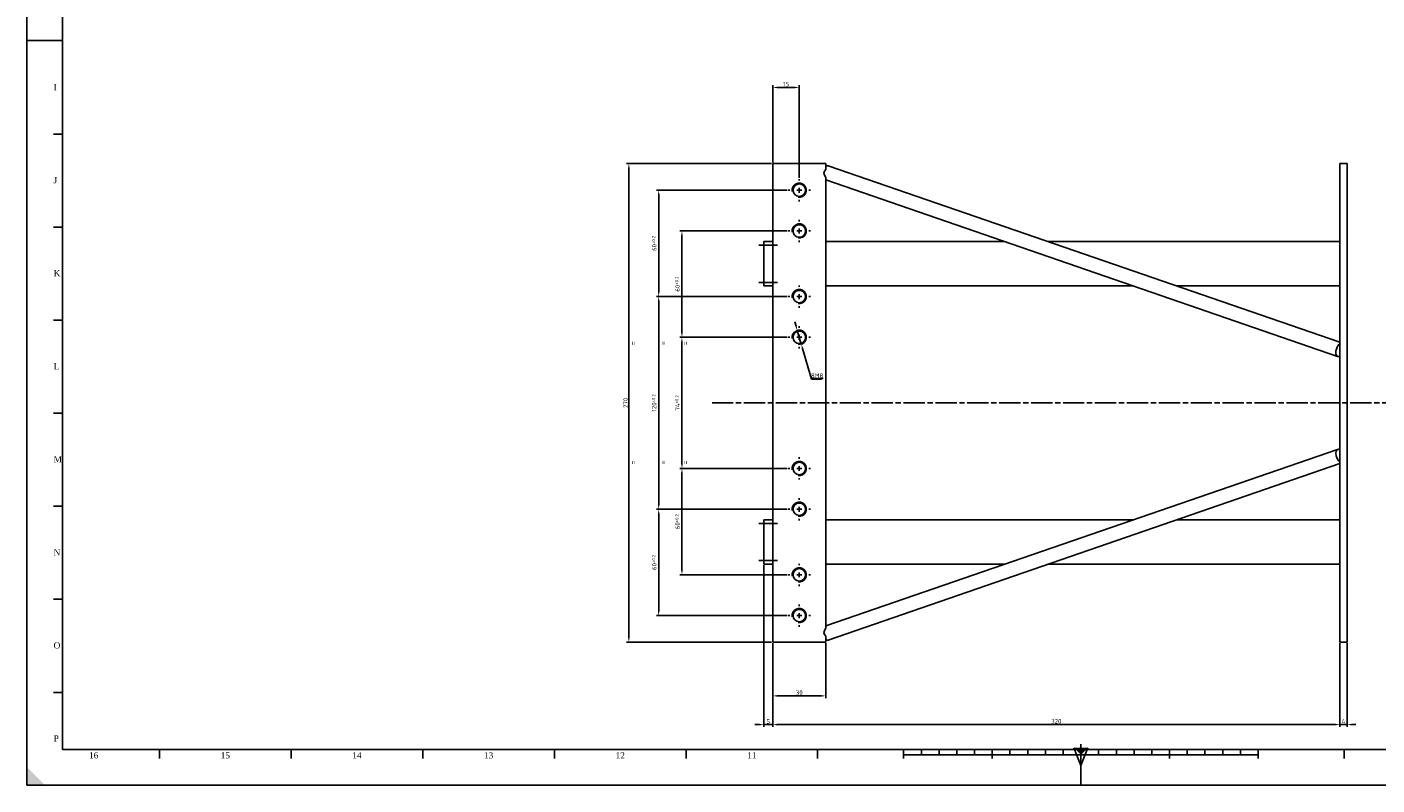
# Model space of a CAD drawing. Extents: x -155 to 1034, y -428 to 412.
# Tile 1 of 4: x -155 to 606, y -428 to 0. Entities that reach past the tile are written whole.
import ezdxf
from ezdxf.enums import TextEntityAlignment as Align

# ---------------------------------------------------------------- set-up
doc = ezdxf.new("R2010")
doc.units = 0
doc.linetypes.add('AM_ISO08W050', pattern=[18, 12, -1.5, 3, -1.5])
doc.layers.get('0').update_dxf_attribs({"linetype": 'CONTINUOUS'})
doc.layers.get('DEFPOINTS').update_dxf_attribs({"linetype": 'CONTINUOUS'})
for name, color, linetype in [('6', 2, 'CONTINUOUS'), ('AM_4', 3, 'CONTINUOUS'), ('AM_5', 3, 'CONTINUOUS'), ('AM_7', 4, 'AM_ISO08W050'), ('AM_REFDIM', 4, 'CONTINUOUS'), ('AM_VIS', 7, 'CONTINUOUS')]:
    doc.layers.add(name, color=color, linetype=linetype)
doc.styles.add('ISO', font='dutchi.ttf', dxfattribs={"height": 10})
doc.styles.add('ROMANS', font='romans', dxfattribs={"width": 0.8})
doc.styles.get("Standard").update_dxf_attribs({"font": 'ISOCP.SHX'})
doc.dimstyles.new('ISO-25', dxfattribs={"dimtxt": 2.5, "dimasz": 2.5, "dimexe": 1.25, "dimexo": 0.625, "dimtad": 1, "dimtxsty": 'STANDARD', "dimcen": 2.5, "dimazin": 3, "dimtfac": 1, "dimtmove": 0, "dimatfit": 3})

# ---------------------------------------------------------------- blocks, each defined once
blk = doc.blocks.new('*D10')
at = {"layer": 'AM_REFDIM', "color": 0}
for p, q in [((265.54, -348.03), (265.54, -395.16)), ((585.54, -348.03), (585.54, -395.16)), ((268.04, -393.91), (583.04, -393.91))]:
    blk.add_line(p, q, dxfattribs=at)
for points in [[(268.04, -393.49), (268.04, -394.33), (265.54, -393.91)], [(583.04, -393.49), (583.04, -394.33), (585.54, -393.91)]]:
    blk.add_solid(points, dxfattribs=at)
at = {"layer": 'DEFPOINTS', "color": 0}
for p in [(265.54, -347.4), (585.54, -347.4), (585.54, -393.91)]:
    blk.add_point(p, dxfattribs=at)
at = {"layer": 'AM_REFDIM', "color": 0, "insert": (425.54, -392.03), "char_height": 2.5, "attachment_point": 5}
blk.add_mtext('320', dxfattribs=at)
blk = doc.blocks.new('*D11')
at = {"layer": 'AM_REFDIM', "color": 0}
for p, q in [((585.54, -348.03), (585.54, -395.16)), ((589.54, -348.03), (589.54, -395.16)), ((583.04, -393.91), (580.54, -393.91)), ((585.54, -393.91), (589.54, -393.91)), ((592.04, -393.91), (594.54, -393.91))]:
    blk.add_line(p, q, dxfattribs=at)
for points in [[(583.04, -393.49), (583.04, -394.33), (585.54, -393.91)], [(592.04, -393.49), (592.04, -394.33), (589.54, -393.91)]]:
    blk.add_solid(points, dxfattribs=at)
at = {"layer": 'DEFPOINTS', "color": 0}
for p in [(585.54, -347.4), (589.54, -347.4), (589.54, -393.91)]:
    blk.add_point(p, dxfattribs=at)
at = {"layer": 'AM_REFDIM', "color": 0, "insert": (587.54, -392.03), "char_height": 2.5, "attachment_point": 5}
blk.add_mtext('4', dxfattribs=at)
blk = doc.blocks.new('*D17')
at = {"layer": 'AM_REFDIM', "color": 0}
for p, q in [((260.54, -304.03), (260.54, -395.16)), ((265.54, -348.03), (265.54, -395.16)), ((258.04, -393.91), (255.54, -393.91)), ((265.54, -393.91), (260.54, -393.91)), ((268.04, -393.91), (270.54, -393.91))]:
    blk.add_line(p, q, dxfattribs=at)
for points in [[(258.04, -393.49), (258.04, -394.33), (260.54, -393.91)], [(268.04, -393.49), (268.04, -394.33), (265.54, -393.91)]]:
    blk.add_solid(points, dxfattribs=at)
at = {"layer": 'DEFPOINTS', "color": 0}
for p in [(260.54, -303.4), (265.54, -347.4), (260.54, -393.91)]:
    blk.add_point(p, dxfattribs=at)
at = {"layer": 'AM_REFDIM', "color": 0, "insert": (263.04, -392.03), "char_height": 2.5, "attachment_point": 5}
blk.add_mtext('5', dxfattribs=at)
blk = doc.blocks.new('*D18')
at = {"layer": 'AM_REFDIM', "color": 0}
for p, q in [((265.54, -348.03), (265.54, -378.94)), ((295.54, -348.03), (295.54, -378.94)), ((268.04, -377.69), (293.04, -377.69))]:
    blk.add_line(p, q, dxfattribs=at)
for points in [[(268.04, -377.27), (268.04, -378.1), (265.54, -377.69)], [(293.04, -377.27), (293.04, -378.1), (295.54, -377.69)]]:
    blk.add_solid(points, dxfattribs=at)
at = {"layer": 'DEFPOINTS', "color": 0}
for p in [(265.54, -347.4), (295.54, -347.4), (295.54, -377.69)]:
    blk.add_point(p, dxfattribs=at)
at = {"layer": 'AM_REFDIM', "color": 0, "insert": (280.54, -375.81), "char_height": 2.5, "attachment_point": 5}
blk.add_mtext('30', dxfattribs=at)
blk = doc.blocks.new('*D19')
at = {"layer": 'AM_REFDIM', "color": 0}
for p, q in [((273.62, -152.4), (199.97, -152.4)), ((201.22, -154.9), (201.22, -269.9)), ((273.62, -272.4), (199.97, -272.4))]:
    blk.add_line(p, q, dxfattribs=at)
for points in [[(200.81, -154.9), (201.64, -154.9), (201.22, -152.4)], [(200.81, -269.9), (201.64, -269.9), (201.22, -272.4)]]:
    blk.add_solid(points, dxfattribs=at)
at = {"layer": 'DEFPOINTS', "color": 0}
for p in [(274.24, -152.4), (201.22, -272.4), (274.24, -272.4)]:
    blk.add_point(p, dxfattribs=at)
at = {"layer": 'AM_REFDIM', "color": 0, "insert": (198.72, -212.4), "char_height": 2.5, "attachment_point": 5, "rotation": 90}
blk.add_mtext('120{}{\\A0;{\\H1.5x;}{\\A2;\\H0.71x;\\C3;%%p0.2}}', dxfattribs=at)
blk = doc.blocks.new('*D20')
at = {"layer": 'AM_REFDIM', "color": 0}
for p, q in [((273.62, -92.4), (199.97, -92.4)), ((201.22, -94.9), (201.22, -149.9)), ((273.62, -152.4), (199.97, -152.4))]:
    blk.add_line(p, q, dxfattribs=at)
for points in [[(200.81, -94.9), (201.64, -94.9), (201.22, -92.4)], [(200.81, -149.9), (201.64, -149.9), (201.22, -152.4)]]:
    blk.add_solid(points, dxfattribs=at)
at = {"layer": 'DEFPOINTS', "color": 0}
for p in [(274.24, -92.4), (201.22, -152.4), (274.24, -152.4)]:
    blk.add_point(p, dxfattribs=at)
at = {"layer": 'AM_REFDIM', "color": 0, "insert": (198.72, -122.4), "char_height": 2.5, "attachment_point": 5, "rotation": 90}
blk.add_mtext('60{}{\\A0;{\\H1.5x;}{\\A2;\\H0.71x;\\C3;%%p0.2}}', dxfattribs=at)
blk = doc.blocks.new('*D21')
at = {"layer": 'AM_REFDIM', "color": 0}
for p, q in [((273.62, -272.4), (199.97, -272.4)), ((201.22, -274.9), (201.22, -329.9)), ((273.62, -332.4), (199.97, -332.4))]:
    blk.add_line(p, q, dxfattribs=at)
for points in [[(200.81, -274.9), (201.64, -274.9), (201.22, -272.4)], [(200.81, -329.9), (201.64, -329.9), (201.22, -332.4)]]:
    blk.add_solid(points, dxfattribs=at)
at = {"layer": 'DEFPOINTS', "color": 0}
for p in [(274.24, -272.4), (201.22, -332.4), (274.24, -332.4)]:
    blk.add_point(p, dxfattribs=at)
at = {"layer": 'AM_REFDIM', "color": 0, "insert": (198.72, -302.4), "char_height": 2.5, "attachment_point": 5, "rotation": 90}
blk.add_mtext('60{}{\\A0;{\\H1.5x;}{\\A2;\\H0.71x;\\C3;%%p0.2}}', dxfattribs=at)
blk = doc.blocks.new('*D22')
at = {"layer": 'AM_REFDIM', "color": 0}
for p, q in [((273.62, -175.4), (213.1, -175.4)), ((214.35, -246.9), (214.35, -177.9)), ((273.62, -249.4), (213.1, -249.4))]:
    blk.add_line(p, q, dxfattribs=at)
for points in [[(213.94, -177.9), (214.77, -177.9), (214.35, -175.4)], [(213.94, -246.9), (214.77, -246.9), (214.35, -249.4)]]:
    blk.add_solid(points, dxfattribs=at)
at = {"layer": 'DEFPOINTS', "color": 0}
for p in [(214.35, -175.4), (274.24, -175.4), (274.24, -249.4)]:
    blk.add_point(p, dxfattribs=at)
at = {"layer": 'AM_REFDIM', "color": 0, "insert": (211.85, -212.4), "char_height": 2.5, "attachment_point": 5, "rotation": 90}
blk.add_mtext('74{}{\\A0;{\\H1.5x;}{\\A2;\\H0.71x;\\C3;%%p0.2}}', dxfattribs=at)
blk = doc.blocks.new('*D23')
at = {"layer": 'AM_REFDIM', "color": 0}
for p, q in [((273.62, -115.4), (213.1, -115.4)), ((214.35, -117.9), (214.35, -172.9)), ((273.62, -175.4), (213.1, -175.4))]:
    blk.add_line(p, q, dxfattribs=at)
for points in [[(213.94, -117.9), (214.77, -117.9), (214.35, -115.4)], [(213.94, -172.9), (214.77, -172.9), (214.35, -175.4)]]:
    blk.add_solid(points, dxfattribs=at)
at = {"layer": 'DEFPOINTS', "color": 0}
for p in [(274.24, -115.4), (214.35, -175.4), (274.24, -175.4)]:
    blk.add_point(p, dxfattribs=at)
at = {"layer": 'AM_REFDIM', "color": 0, "insert": (211.85, -145.4), "char_height": 2.5, "attachment_point": 5, "rotation": 90}
blk.add_mtext('60{}{\\A0;{\\H1.5x;}{\\A2;\\H0.71x;\\C3;%%p0.2}}', dxfattribs=at)
blk = doc.blocks.new('*D24')
at = {"layer": 'AM_REFDIM', "color": 0}
for p, q in [((273.62, -249.4), (213.1, -249.4)), ((214.35, -251.9), (214.35, -306.9)), ((273.62, -309.4), (213.1, -309.4))]:
    blk.add_line(p, q, dxfattribs=at)
for points in [[(213.94, -251.9), (214.77, -251.9), (214.35, -249.4)], [(213.94, -306.9), (214.77, -306.9), (214.35, -309.4)]]:
    blk.add_solid(points, dxfattribs=at)
at = {"layer": 'DEFPOINTS', "color": 0}
for p in [(274.24, -249.4), (214.35, -309.4), (274.24, -309.4)]:
    blk.add_point(p, dxfattribs=at)
at = {"layer": 'AM_REFDIM', "color": 0, "insert": (211.85, -279.4), "char_height": 2.5, "attachment_point": 5, "rotation": 90}
blk.add_mtext('60{}{\\A0;{\\H1.5x;}{\\A2;\\H0.71x;\\C3;%%p0.2}}', dxfattribs=at)
blk = doc.blocks.new('*D25')
at = {"layer": 'AM_REFDIM', "color": 0}
for p, q in [((264.92, -77.4), (183.15, -77.4)), ((184.4, -79.9), (184.4, -344.9)), ((264.92, -347.4), (183.15, -347.4))]:
    blk.add_line(p, q, dxfattribs=at)
for points in [[(183.99, -79.9), (184.82, -79.9), (184.4, -77.4)], [(183.99, -344.9), (184.82, -344.9), (184.4, -347.4)]]:
    blk.add_solid(points, dxfattribs=at)
at = {"layer": 'DEFPOINTS', "color": 0}
for p in [(265.54, -77.4), (184.4, -347.4), (265.54, -347.4)]:
    blk.add_point(p, dxfattribs=at)
at = {"layer": 'AM_REFDIM', "color": 0, "insert": (182.53, -212.4), "char_height": 2.5, "attachment_point": 5, "rotation": 90}
blk.add_mtext('270', dxfattribs=at)
blk = doc.blocks.new('*D26')
at = {"layer": 'AM_REFDIM', "color": 0}
for p, q in [((265.54, -76.78), (265.54, -33.19)), ((278.04, -34.44), (268.04, -34.44)), ((280.54, -85.48), (280.54, -33.19))]:
    blk.add_line(p, q, dxfattribs=at)
for points in [[(268.04, -34.03), (268.04, -34.86), (265.54, -34.44)], [(278.04, -34.03), (278.04, -34.86), (280.54, -34.44)]]:
    blk.add_solid(points, dxfattribs=at)
at = {"layer": 'DEFPOINTS', "color": 0}
for p in [(265.54, -34.44), (265.54, -77.4), (280.54, -86.1)]:
    blk.add_point(p, dxfattribs=at)
at = {"layer": 'AM_REFDIM', "color": 0, "insert": (273.04, -32.57), "char_height": 2.5, "attachment_point": 5}
blk.add_mtext('15', dxfattribs=at)
blk = doc.blocks.new('*D27')
at = {"layer": 'AM_5', "color": 0}
for p, q in [((278.71, -169.16), (278.01, -166.76)), ((279.42, -171.56), (281.67, -179.24)), ((287.48, -199.08), (282.37, -181.64)), ((293.11, -199.08), (287.48, -199.08))]:
    blk.add_line(p, q, dxfattribs=at)
for points in [[(279.11, -169.05), (278.31, -169.28), (279.42, -171.56)], [(282.77, -181.52), (281.97, -181.76), (281.67, -179.24)]]:
    blk.add_solid(points, dxfattribs=at)
at = {"layer": 'DEFPOINTS', "color": 0}
for p in [(279.42, -171.56), (281.67, -179.24)]:
    blk.add_point(p, dxfattribs=at)
at = {"layer": 'AM_5', "color": 0, "insert": (290.61, -196.95), "char_height": 2.5, "attachment_point": 5}
blk.add_mtext('\\L8M8\\l', dxfattribs=at)
blk = doc.blocks.new('A0H')
for p, q in [((20, 420), (0, 420)), ((20, 367.25), (15, 367.25)), ((20, 314.75), (15, 314.75)), ((20, 262.25), (15, 262.25)), ((20, 209.75), (15, 209.75)), ((20, 157.25), (15, 157.25)), ((20, 104.75), (15, 104.75)), ((20, 52.25), (15, 52.25)), ((594.5, 23), (594.5, 0)), ((74.75, 20), (74.75, 15)), ((149, 20), (149, 15)), ((223.25, 20), (223.25, 15)), ((297.5, 20), (297.5, 15)), ((371.75, 20), (371.75, 15)), ((446, 20), (446, 15)), ((494.5, 20), (494.5, 15)), ((494.5, 17), (694.5, 17)), ((504.5, 20), (504.5, 17)), ((514.5, 20), (514.5, 17)), ((524.5, 20), (524.5, 17)), ((534.5, 20), (534.5, 17)), ((544.5, 20), (544.5, 15)), ((554.5, 20), (554.5, 17)), ((564.5, 20), (564.5, 17)), ((574.5, 20), (574.5, 17)), ((584.5, 20), (584.5, 17)), ((594.5, 11), (590.5, 21)), ((598.5, 21), (594.5, 11)), ((594.5, 10), (594.5, 20)), ((604.5, 20), (604.5, 17)), ((614.5, 20), (614.5, 17)), ((624.5, 20), (624.5, 17)), ((634.5, 20), (634.5, 17)), ((644.5, 20), (644.5, 15)), ((654.5, 20), (654.5, 17)), ((664.5, 20), (664.5, 17)), ((674.5, 20), (674.5, 17)), ((684.5, 20), (684.5, 17)), ((694.5, 20), (694.5, 15)), ((743, 20), (743, 15))]:
    blk.add_line(p, q)
for points in [[(1189, 0), (1189, 840), (0, 840), (0, 0)], [(20, 20), (1169, 20), (1169, 820), (20, 820)]]:
    blk.add_lwpolyline(points, close=True)
for points in [[(594.5, 17), (598.5, 21), (590.5, 21)], [(0, 0), (0, 10), (10, 0)]]:
    blk.add_solid(points)
at = {"style": 'ISO'}
for s, p in [('I', (15, 392)), ('J', (15, 339.5)), ('K', (15, 287)), ('L', (15, 234.5)), ('M', (15, 182)), ('N', (15, 129.5)), ('O', (15, 77)), ('P', (15, 24.5))]:
    blk.add_text(s, height=3.5, dxfattribs=at).set_placement(p)
for s, p in [('16', (37.625, 15)), ('15', (111.875, 15)), ('14', (186.125, 15)), ('13', (260.375, 15)), ('12', (334.625, 15)), ('11', (408.875, 15))]:
    blk.add_text(s, height=3.5, dxfattribs=at).set_placement(p, align=Align.CENTER)
blk = doc.blocks.new('A0')
blk.add_blockref('A0H', (-1189, 0))
at = {"style": 'ROMANS', "width": 0.8}
for tag, p, height in [('12', (-41.27, 83.86), 3), ('11', (-205.23, 73.34), 3), ('13', (-48.85, 75.69), 3), ('4', (-192.4, 65.7), 3), ('5', (-205.35, 61.61), 3), ('14', (-155.05, 59.11), 5), ('9', (-62.91, 63.8), 3), ('7', (-205.3, 52.37), 3), ('6', (-193.56, 56.17), 3), ('15', (-155.05, 53.06), 5), ('10', (-58.21, 55.63), 3), ('1', (-189.1, 41.59), 5), ('11', (-27.96, 45.29), 3), ('2', (-189.12, 34.07), 5), ('8', (-70.34, 38.82), 5), ('3', (-189.1, 26.71), 5)]:
    blk.add_attdef(tag, p, '', height=height, dxfattribs=at)

msp = doc.modelspace()

# ---------------------------------------------------------------- linework, layer by layer
at = {"layer": 'AM_4', "linetype": 'CONTINUOUS'}
for centre in [(280.542, -92.401), (280.542, -115.401), (280.542, -152.401), (280.542, -175.401), (280.542, -249.401), (280.542, -272.401), (280.542, -309.401), (280.542, -332.401)]:
    msp.add_arc(centre, 4, 260, 190, dxfattribs=at)
at = {"layer": 'AM_7'}
for p, q in [((280.542, -87.001), (280.542, -86.101)), ((280.542, -93.801), (280.542, -91.001)), ((274.242, -92.401), (275.142, -92.401)), ((279.142, -92.401), (281.942, -92.401)), ((280.542, -98.701), (280.542, -97.801)), ((285.942, -92.401), (286.842, -92.401)), ((280.542, -110.001), (280.542, -109.101)), ((280.542, -116.801), (280.542, -114.001)), ((274.242, -115.401), (275.142, -115.401)), ((279.142, -115.401), (281.942, -115.401)), ((280.542, -121.701), (280.542, -120.801)), ((285.942, -115.401), (286.842, -115.401)), ((257.742, -123.401), (268.342, -123.401)), ((257.742, -144.401), (268.342, -144.401)), ((280.542, -147.001), (280.542, -146.101)), ((280.542, -153.801), (280.542, -151.001)), ((274.242, -152.401), (275.142, -152.401)), ((279.142, -152.401), (281.942, -152.401)), ((280.542, -158.701), (280.542, -157.801)), ((285.942, -152.401), (286.842, -152.401)), ((280.542, -170.001), (280.542, -169.101)), ((280.542, -176.801), (280.542, -174.001)), ((274.242, -175.401), (275.142, -175.401)), ((279.142, -175.401), (281.942, -175.401)), ((280.542, -181.701), (280.542, -180.801)), ((285.942, -175.401), (286.842, -175.401)), ((621.332, -212.401), (230.435, -212.401)), ((280.542, -244.001), (280.542, -243.101)), ((274.242, -249.401), (275.142, -249.401)), ((279.142, -249.401), (281.942, -249.401)), ((280.542, -250.801), (280.542, -248.001)), ((285.942, -249.401), (286.842, -249.401)), ((280.542, -255.701), (280.542, -254.801)), ((280.542, -267.001), (280.542, -266.101)), ((274.242, -272.401), (275.142, -272.401)), ((279.142, -272.401), (281.942, -272.401)), ((280.542, -273.801), (280.542, -271.001)), ((285.942, -272.401), (286.842, -272.401)), ((257.742, -280.401), (268.342, -280.401)), ((280.542, -278.701), (280.542, -277.801)), ((257.742, -301.401), (268.342, -301.401)), ((280.542, -304.001), (280.542, -303.101)), ((274.242, -309.401), (275.142, -309.401)), ((279.142, -309.401), (281.942, -309.401)), ((280.542, -310.801), (280.542, -308.001)), ((285.942, -309.401), (286.842, -309.401)), ((280.542, -315.701), (280.542, -314.801)), ((280.542, -327.001), (280.542, -326.101)), ((274.242, -332.401), (275.142, -332.401)), ((279.142, -332.401), (281.942, -332.401)), ((280.542, -333.801), (280.542, -331.001)), ((285.942, -332.401), (286.842, -332.401)), ((280.542, -338.701), (280.542, -337.801))]:
    msp.add_line(p, q, dxfattribs=at)
at = {"layer": 'AM_VIS'}
for p, q in [((265.542, -77.401), (295.542, -77.401)), ((265.542, -347.401), (265.542, -77.401)), ((295.542, -77.401), (295.542, -80.814)), ((585.542, -178.17), (296.846, -78.619)), ((589.542, -77.401), (585.542, -77.401)), ((585.542, -79.411), (585.542, -77.401)), ((585.542, -156.931), (585.542, -79.411)), ((589.542, -77.401), (589.542, -79.411)), ((589.542, -156.931), (589.542, -79.411)), ((295.542, -85.227), (295.542, -339.575)), ((584.238, -186.182), (295.542, -86.632)), ((260.542, -121.401), (265.542, -121.401)), ((260.542, -121.401), (260.542, -123.401)), ((396.372, -121.401), (295.542, -121.401)), ((585.542, -121.401), (420.913, -121.401)), ((260.542, -144.401), (260.542, -123.401)), ((260.542, -144.401), (260.542, -146.401)), ((260.542, -146.401), (265.542, -146.401)), ((468.872, -146.401), (295.542, -146.401)), ((585.542, -146.401), (493.413, -146.401)), ((585.542, -174.921), (585.542, -156.931)), ((589.542, -156.931), (589.542, -174.921)), ((585.542, -249.881), (585.542, -174.921)), ((589.542, -249.881), (589.542, -174.921)), ((584.238, -238.619), (295.542, -338.17)), ((585.542, -246.632), (296.846, -346.182)), ((585.542, -267.871), (585.542, -249.881)), ((589.542, -249.881), (589.542, -267.871)), ((585.542, -345.391), (585.542, -267.871)), ((589.542, -345.391), (589.542, -267.871)), ((260.542, -278.401), (265.542, -278.401)), ((260.542, -278.401), (260.542, -280.401)), ((260.542, -301.401), (260.542, -280.401)), ((468.872, -278.401), (295.542, -278.401)), ((585.542, -278.401), (493.413, -278.401)), ((260.542, -301.401), (260.542, -303.401)), ((260.542, -303.401), (265.542, -303.401)), ((396.372, -303.401), (295.542, -303.401)), ((585.542, -303.401), (420.913, -303.401)), ((295.542, -347.401), (265.542, -347.401)), ((295.542, -343.988), (295.542, -347.401)), ((585.542, -347.401), (585.542, -345.391)), ((585.542, -347.401), (589.542, -347.401)), ((589.542, -345.391), (589.542, -347.401))]:
    msp.add_line(p, q, dxfattribs=at)
for centre in [(280.542, -92.401), (280.542, -115.401), (280.542, -152.401), (280.542, -175.401), (280.542, -249.401), (280.542, -272.401), (280.542, -309.401), (280.542, -332.401)]:
    msp.add_circle(centre, 3.5, dxfattribs=at)
for centre, major_axis, start_param, end_param in [((301.951, -84.611), (7.441, -2.566), 2.7570855, 3.8730438), ((295.542, -82.401), (1.304, 3.781), 0, 0.5961905), ((585.542, -182.401), (1.304, 3.781), 0.5961905, 3.7377832), ((585.542, -242.401), (1.304, -3.781), 2.5454022, 5.6869948), ((301.951, -340.191), (7.441, 2.566), 2.4101415, 3.5260998), ((295.542, -342.401), (1.304, -3.781), 5.6869948, 6.2831853)]:
    msp.add_ellipse(centre, major_axis=major_axis, ratio=0.5081764, start_param=start_param, end_param=end_param, dxfattribs=at)

# ---------------------------------------------------------------- block references
msp.add_blockref('A0', (1033.891, -427.97))

# ---------------------------------------------------------------- texts
at = {"layer": '6'}
for p in [(188.422, -212.401), (205.09, -212.401), (217.876, -212.401)]:
    msp.add_text('=                              =', height=3.5, rotation=90, dxfattribs=at).set_placement(p, align=Align.CENTER)

# ---------------------------------------------------------------- dimensions: what is measured, and where the dimension line sits
at = {"layer": 'AM_5'}
dim = msp.add_diameter_dim_2p(p1=(279.417, -171.562), p2=(281.668, -179.239), text='\\L8M8\\l', dimstyle='ISO-25', override={"dimtoh": 1, "dimtofl": 1, "dimatfit": 3}, dxfattribs=at)
dim.commit()
dim.dimension.update_dxf_attribs({"geometry": '*D27', "text_midpoint": (290.61, -199.076), "dimtype": 163})
at = {"layer": 'AM_REFDIM'}
for base, p1, p2, picture, middle in [((265.542, -34.444), (280.542, -86.101), (265.542, -77.401), '*D26', (273.042, -32.569)), ((260.542, -393.909), (265.542, -347.401), (260.542, -303.401), '*D17', (263.042, -392.034)), ((585.542, -393.909), (265.542, -347.401), (585.542, -347.401), '*D10', (425.542, -392.033)), ((295.542, -377.688), (265.542, -347.401), (295.542, -347.401), '*D18', (280.542, -375.813)), ((589.542, -393.909), (585.542, -347.401), (589.542, -347.401), '*D11', (587.542, -392.034))]:
    dim = msp.add_linear_dim(base=base, p1=p1, p2=p2, dimstyle='ISO-25', dxfattribs=at)
    dim.commit()
    dim.dimension.update_dxf_attribs({"geometry": picture, "text_midpoint": middle})
dim = msp.add_linear_dim(base=(184.403, -347.401), p1=(265.542, -77.401), p2=(265.542, -347.401), angle=90, dimstyle='ISO-25', dxfattribs=at)
dim.commit()
dim.dimension.update_dxf_attribs({"geometry": '*D25', "text_midpoint": (182.528, -212.401)})
for base, p1, p2, picture, middle in [((201.224, -152.401), (274.242, -92.401), (274.242, -152.401), '*D20', (198.724, -122.401)), ((214.352, -175.401), (274.242, -115.401), (274.242, -175.401), '*D23', (211.852, -145.401)), ((201.224, -272.401), (274.242, -152.401), (274.242, -272.401), '*D19', (198.724, -212.401)), ((214.352, -175.401), (274.242, -249.401), (274.242, -175.401), '*D22', (211.852, -212.401)), ((214.352, -309.401), (274.242, -249.401), (274.242, -309.401), '*D24', (211.852, -279.401)), ((201.224, -332.401), (274.242, -272.401), (274.242, -332.401), '*D21', (198.724, -302.401))]:
    dim = msp.add_linear_dim(base=base, p1=p1, p2=p2, angle=90, text='<>{}{\\A0;{\\H1.5x;}{\\A2;\\H0.71x;\\C3;%%p0.2}}', dimstyle='ISO-25', override={"dimtp": 0.2, "dimtm": 0.2, "dimtdec": 1}, dxfattribs=at)
    dim.commit()
    dim.dimension.update_dxf_attribs({"geometry": picture, "text_midpoint": middle})

doc.saveas('drawing.dxf')
